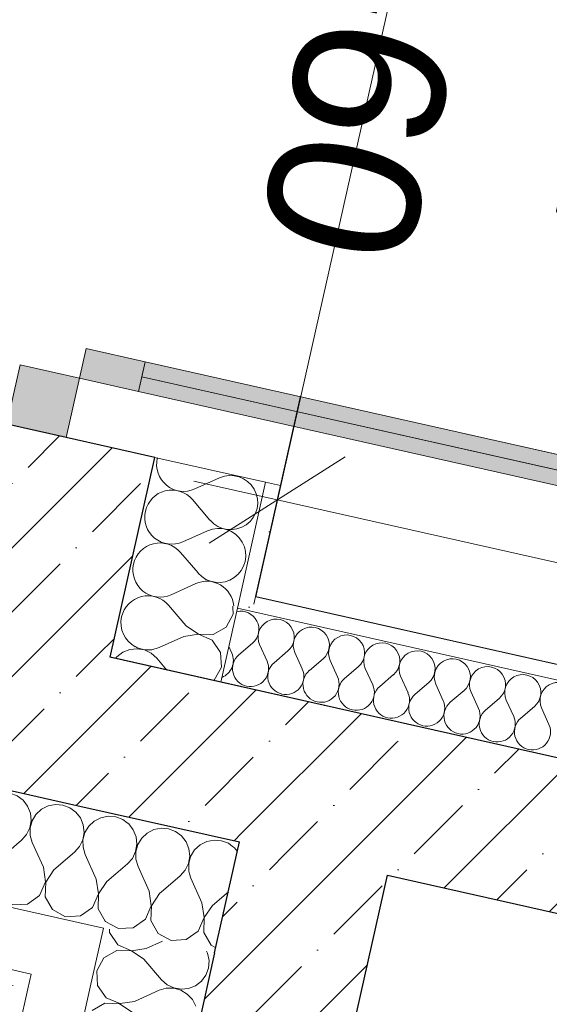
# Model space of a CAD drawing. Header units: millimetres. Extents: x -6990773 to -6682839, y 6117771 to 6220266.
# Tile 57 of 154: x -6948966 to -6948268, y 6148037 to 6149335. Entities that reach past the tile are written whole.
import ezdxf

# ---------------------------------------------------------------- set-up
doc = ezdxf.new("R2010")
doc.units = ezdxf.units.MM
doc.header["$MEASUREMENT"] = 0
for name, color, linetype in [('S - МОП.АР', 7, 'Continuous'), ('АР-Стены_внешние_.АР', 7, 'Continuous'), ('АР-Стены_внутренние_пилоны.АР', 7, 'Continuous'), ('АР-Чертеж-Размеры.АР', 7, 'Continuous')]:
    doc.layers.add(name, color=color, linetype=linetype)
for name, color, linetype, lineweight in [('АР-Стены_внешние_.АР_Ном._пера__1', 7, 'Continuous', 30), ('АР-Стены_внутренние_пилоны.АР_Ном._пера__1', 7, 'Continuous', 30), ('АР-Чертеж-Размеры.АР_Ном._пера__1', 7, 'Continuous', 0), ('Двери Archicad_Ном._пера__120', 7, 'Continuous', 0), ('Маркеры Дверей Archicad_Ном._пера__5', 5, 'Continuous', 0)]:
    doc.layers.add(name, color=color, linetype=linetype, lineweight=lineweight)
doc.styles.add('РЎР“Р•РќР•Р\xa0Р\x98Р\xa0_РЎРўР\x98Р›Р¬_3', font='arial.ttf')
doc.styles.add('РЎР“Р•РќР•Р\xa0Р\x98Р\xa0_РЎРўР\x98Р›Р¬_4', font='GOTHIC.TTF')
doc.dimstyles.new('СГЕНЕРИР_СТИЛЬ__3', dxfattribs={"dimtxt": 150, "dimasz": 237.5, "dimexe": 0.18, "dimexo": 0.0625, "dimgap": 0, "dimtad": 1, "dimdec": 0, "dimzin": 0, "dimdsep": 46, "dimtxsty": 'РЎР“Р•РќР•Р\xa0Р\x98Р\xa0_РЎРўР\x98Р›Р¬_4', "dimblk": 'ARROWHEAD_6', "dimblk1": 'ARROWHEAD_6', "dimblk2": 'ARROWHEAD_6', "dimcen": 0.09, "dimse1": 1, "dimse2": 1, "dimclrd": 7, "dimclre": 7, "dimclrt": 7, "dimazin": 0, "dimtfac": 1, "dimtdec": 4, "dimtmove": 0, "dimatfit": 3, "dimfxl": 1, "dimtolj": 1, "dimtzin": 0, "dimarcsym": 0})
doc.dimstyles.new('СГЕНЕРИР_СТИЛЬ__4', dxfattribs={"dimtxt": 150, "dimasz": 142.5, "dimexe": 0.18, "dimexo": 0.0625, "dimgap": 0, "dimtad": 1, "dimdec": 0, "dimzin": 0, "dimdsep": 46, "dimtxsty": 'РЎР“Р•РќР•Р\xa0Р\x98Р\xa0_РЎРўР\x98Р›Р¬_4', "dimblk": 'ARROWHEAD_6', "dimblk1": 'ARROWHEAD_6', "dimblk2": 'ARROWHEAD_6', "dimcen": 0.09, "dimse1": 1, "dimse2": 1, "dimclrd": 7, "dimclre": 7, "dimclrt": 7, "dimazin": 0, "dimtfac": 1, "dimtdec": 4, "dimtmove": 0, "dimatfit": 3, "dimfxl": 1, "dimtolj": 1, "dimtzin": 0, "dimarcsym": 0})
pattern_1 = [(45, (-6338927.19, 6562677.8), (-84.852814, 84.852814), []), (45, (-6338969.62, 6562720.22), (-84.852814, 84.852814), [90, -30, 0, -30])]
pattern_2 = [(45, (-6338927.19, 6563027.8), (-111.369318, 111.369318), [0, -105, 0, -157.5]), (110, (-6338577.19, 6563027.8), (148.001588, 53.868173), [0, -77, 0, -133])]

# ---------------------------------------------------------------- blocks, each defined once
blk = doc.blocks.new('Маркер ДВ 23[54]_1', base_point=(-6949090, 6149466.2))
at = {"layer": 'Маркеры Дверей Archicad_Ном._пера__5', "color": 5, "lineweight": 0, "insert": (-6948509.3, 6149699), "char_height": 200, "attachment_point": 7, "rotation": 257.3424, "style": 'РЎР“Р•РќР•Р\xa0Р\x98Р\xa0_РЎРўР\x98Р›Р¬_3'}
blk.add_mtext('\\A1;{\\pql;\\pt0;\\fArial|b0|i0|c204|p0;\\W1.000000;EI-60\\fArial|b0|i0|c204|p0;\\W1.000000;\\fArial|b0|i0|c204|p0;\\W1.000000;\\fArial|b0|i0|c204|p0;\\W1.000000;}', dxfattribs=at)
blk = doc.blocks.new('Металлическая Дверь 23[4]_1', base_point=(-6338927.2, 6562677.8))
at = {"layer": 'Двери Archicad_Ном._пера__120', "linetype": 'Continuous', "lineweight": 0, "true_color": 0xffffff}
for points in [[(-6948878.7, 6148901.2), (-6948887.5, 6148862.2), (-6948809.4, 6148844.7), (-6948800.6, 6148883.7)], [(-6948983, 6148801.7), (-6948905, 6148784.1), (-6948887.5, 6148862.2), (-6948926.5, 6148870.9), (-6948965.5, 6148879.7)], [(-6947897.6, 6148660.4), (-6947893.2, 6148679.9), (-6948800.6, 6148883.7), (-6948805, 6148864.2)], [(-6947902, 6148640.9), (-6947897.6, 6148660.4), (-6948805, 6148864.2), (-6948809.4, 6148844.7)]]:
    blk.add_hatch(color=7, dxfattribs=at).paths.add_polyline_path(points)
at = {"layer": 'Двери Archicad_Ном._пера__120', "color": 7, "linetype": 'Continuous', "lineweight": 0}
for p, q in [((-6948887.5, 6148862.2), (-6948878.7, 6148901.2)), ((-6948878.7, 6148901.2), (-6948800.6, 6148883.7)), ((-6948965.5, 6148879.7), (-6948983, 6148801.7)), ((-6948926.5, 6148870.9), (-6948965.5, 6148879.7)), ((-6948800.6, 6148883.7), (-6948809.4, 6148844.7)), ((-6948887.5, 6148862.2), (-6948926.5, 6148870.9)), ((-6948905, 6148784.1), (-6948887.5, 6148862.2)), ((-6948809.4, 6148844.7), (-6948887.5, 6148862.2)), ((-6947897.6, 6148660.4), (-6948805, 6148864.2)), ((-6948983, 6148801.7), (-6948905, 6148784.1)), ((-6948905, 6148784.1), (-6948983, 6148801.7)), ((-6948905, 6148784.1), (-6948983, 6148801.7)), ((-6948787.9, 6148757.8), (-6948905, 6148784.1))]:
    blk.add_line(p, q, dxfattribs=at)
at = {"layer": 'Двери Archicad_Ном._пера__120', "color": 7, "linetype": 'Continuous', "lineweight": 0, "flags": 128}
for points in [[(-6947897.6, 6148660.4), (-6948805, 6148864.2), (-6948800.6, 6148883.7), (-6947893.2, 6148679.9)], [(-6947902, 6148640.9), (-6948809.4, 6148844.7), (-6948805, 6148864.2), (-6947897.6, 6148660.4)]]:
    blk.add_lwpolyline(points, close=True, dxfattribs=at)
at = {"layer": 'Двери Archicad_Ном._пера__120', "color": 7, "linetype": 'Continuous', "lineweight": 0}
blk.add_arc((-6948887.5, 6148862.2), 1090, 347.3424, 77.3424, dxfattribs=at)
at = {"layer": 'Маркеры Дверей Archicad_Ном._пера__5', "color": 5, "lineweight": 0}
blk.add_blockref('Маркер ДВ 23[54]_1', (-6949090, 6149466.2), dxfattribs=at)
blk = doc.blocks.new('Стена_96_1', base_point=(-6948966.6, 6148418.7))
at = {"layer": 'АР-Стены_внешние_.АР', "linetype": 'Continuous', "lineweight": 0, "true_color": 0x000000}
h = blk.add_hatch(dxfattribs=at)
h.set_pattern_fill('ЖЕЛЕЗОБЕТОН__PROJECT__0001', color=18, style=0, pattern_type=2)
h.set_pattern_definition(pattern_1)
h.paths.add_polyline_path([(-6949042.2, 6148538.2), (-6948847.1, 6148494.4), (-6948787.9, 6148757.8), (-6948905, 6148784.1), (-6948983, 6148801.7)])
h = blk.add_hatch(dxfattribs=at)
h.set_pattern_fill('ЖЕЛЕЗОБЕТОН__PROJECT__0001', color=18, style=0, pattern_type=2)
h.set_pattern_definition(pattern_1)
h.paths.add_polyline_path([(-6949042.2, 6148538.2), (-6949086, 6148343.1), (-6948847.1, 6148494.4)])
h = blk.add_hatch(dxfattribs=at)
h.set_pattern_fill('ЖЕЛЕЗОБЕТОН__PROJECT__0001', color=18, style=0, pattern_type=2)
h.set_pattern_definition(pattern_1)
h.paths.add_polyline_path([(-6948847.1, 6148494.4), (-6949086, 6148343.1), (-6948890.9, 6148299.2)])
at = {"layer": 'АР-Стены_внешние_.АР_Ном._пера__1', "color": 7, "linetype": 'Continuous', "lineweight": 30}
for p, q in [((-6948905, 6148784.1), (-6948983, 6148801.7)), ((-6948787.9, 6148757.8), (-6948905, 6148784.1)), ((-6949086, 6148343.1), (-6948890.9, 6148299.2))]:
    blk.add_line(p, q, dxfattribs=at)
at = {"layer": 'АР-Стены_внешние_.АР_Ном._пера__1', "color": 7, "linetype": 'Continuous', "lineweight": 30, "flags": 128}
blk.add_lwpolyline([(-6948847.1, 6148494.4), (-6948787.9, 6148757.8)], dxfattribs=at)
at = {"layer": 'Двери Archicad_Ном._пера__120', "color": 7, "linetype": 'Continuous', "lineweight": 0}
blk.add_blockref('Металлическая Дверь 23[4]_1', (-6338927.2, 6562677.8), dxfattribs=at)
blk = doc.blocks.new('*X304', base_point=(-6338927.2, 6562677.8))
at = {"layer": 'АР-Стены_внешние_.АР_Ном._пера__1', "color": 7, "linetype": 'Continuous', "lineweight": 0}
for p, q in [((-6948683, 6148243.4), (-6948685.5, 6148245.2)), ((-6948679.1, 6148238.4), (-6948683, 6148243.4)), ((-6948742.3, 6148209.2), (-6948740.6, 6148203.2)), ((-6948725.9, 6148170.7), (-6948740.6, 6148203.2)), ((-6948781.7, 6148183.2), (-6948792.5, 6148166.9)), ((-6948781.7, 6148183.2), (-6948776.5, 6148187.6)), ((-6948712, 6148167.5), (-6948691, 6148185.4)), ((-6948800.5, 6148149.1), (-6948792.8, 6148167)), ((-6948792.8, 6148167), (-6948794.1, 6148176.4)), ((-6948792.5, 6148166.9), (-6948793.1, 6148147.4)), ((-6948723.1, 6148151.4), (-6948725.9, 6148170.7)), ((-6948712, 6148167.5), (-6948722.8, 6148151.3)), ((-6948847.1, 6148142.9), (-6948836, 6148136.8)), ((-6948816.5, 6148137.9), (-6948800.5, 6148149.1)), ((-6948793.1, 6148147.4), (-6948783.5, 6148130.5)), ((-6948730.8, 6148133.4), (-6948723.1, 6148151.4)), ((-6948722.8, 6148151.3), (-6948723.5, 6148131.8)), ((-6948836, 6148136.8), (-6948816.5, 6148137.9)), ((-6948783.5, 6148130.5), (-6948766.3, 6148121.2)), ((-6948746.8, 6148122.3), (-6948730.8, 6148133.4)), ((-6948723.5, 6148131.8), (-6948713.8, 6148114.8)), ((-6948766.3, 6148121.2), (-6948746.8, 6148122.3)), ((-6948713.8, 6148114.8), (-6948707.6, 6148111.5))]:
    blk.add_line(p, q, dxfattribs=at)
blk = doc.blocks.new('*X305', base_point=(-6338927.2, 6562677.8))
at = {"layer": 'АР-Стены_внешние_.АР_Ном._пера__1', "color": 7, "linetype": 'Continuous', "lineweight": 0}
for p, q in [((-6949076.9, 6148325.4), (-6949084.1, 6148318.7)), ((-6949068.1, 6148329.9), (-6949076.9, 6148325.4)), ((-6949058.4, 6148331.8), (-6949068.1, 6148329.9)), ((-6949048.6, 6148331), (-6949058.4, 6148331.8)), ((-6949039.4, 6148327.5), (-6949048.6, 6148331)), ((-6949031.5, 6148321.7), (-6949039.4, 6148327.5)), ((-6949025.4, 6148313.9), (-6949031.5, 6148321.7)), ((-6949092.1, 6148300.9), (-6949090.4, 6148310.6)), ((-6949089.2, 6148310.3), (-6949091.9, 6148300.8)), ((-6949090.4, 6148310.6), (-6949091.4, 6148319.4)), ((-6949084.1, 6148318.7), (-6949089.2, 6148310.3)), ((-6949021.8, 6148304.7), (-6949025.4, 6148313.9)), ((-6949007.2, 6148309.8), (-6949014.4, 6148303.1)), ((-6948998.4, 6148314.2), (-6949007.2, 6148309.8)), ((-6948988.7, 6148316.1), (-6948998.4, 6148314.2)), ((-6948978.9, 6148315.3), (-6948988.7, 6148316.1)), ((-6948969.7, 6148311.9), (-6948978.9, 6148315.3)), ((-6948961.8, 6148306), (-6948969.7, 6148311.9)), ((-6949096.4, 6148292), (-6949092.1, 6148300.9)), ((-6949091.9, 6148300.8), (-6949091.8, 6148291)), ((-6949020.8, 6148294.9), (-6949021.8, 6148304.7)), ((-6949014.4, 6148303.1), (-6949019.5, 6148294.7)), ((-6948955.7, 6148298.2), (-6948961.8, 6148306)), ((-6948952.1, 6148289.1), (-6948955.7, 6148298.2)), ((-6948928.7, 6148298.6), (-6948937.5, 6148294.1)), ((-6948919.1, 6148300.5), (-6948928.7, 6148298.6)), ((-6948909.2, 6148299.7), (-6948919.1, 6148300.5)), ((-6948900, 6148296.2), (-6948909.2, 6148299.7)), ((-6948892.1, 6148290.4), (-6948900, 6148296.2)), ((-6949097.9, 6148290.3), (-6949096.4, 6148292)), ((-6949091.8, 6148291), (-6949089, 6148281.5)), ((-6949026.7, 6148276.3), (-6949022.4, 6148285.2)), ((-6949022.4, 6148285.2), (-6949020.8, 6148294.9)), ((-6949019.5, 6148294.7), (-6949022.2, 6148285.2)), ((-6949022.2, 6148285.2), (-6949022.1, 6148275.3)), ((-6948951.1, 6148279.3), (-6948952.1, 6148289.1)), ((-6948944.7, 6148287.4), (-6948949.8, 6148279)), ((-6948937.5, 6148294.1), (-6948944.7, 6148287.4)), ((-6948886.1, 6148282.6), (-6948892.1, 6148290.4)), ((-6948859, 6148282.9), (-6948867.8, 6148278.5)), ((-6948849.4, 6148284.8), (-6948859, 6148282.9)), ((-6948839.5, 6148284), (-6948849.4, 6148284.8)), ((-6948830.3, 6148280.6), (-6948839.5, 6148284)), ((-6949074.4, 6148248.9), (-6949089, 6148281.5)), ((-6949033.3, 6148269), (-6949026.7, 6148276.3)), ((-6949022.1, 6148275.3), (-6949019.3, 6148265.8)), ((-6948952.7, 6148269.6), (-6948951.1, 6148279.3)), ((-6948949.8, 6148279), (-6948952.5, 6148269.5)), ((-6948882.4, 6148273.4), (-6948886.1, 6148282.6)), ((-6948881.4, 6148263.6), (-6948882.4, 6148273.4)), ((-6948875, 6148271.8), (-6948880.2, 6148263.3)), ((-6948867.8, 6148278.5), (-6948875, 6148271.8)), ((-6948824.4, 6148276.2), (-6948830.3, 6148280.6)), ((-6949060.4, 6148245.8), (-6949033.3, 6148269)), ((-6949004.7, 6148233.3), (-6949019.3, 6148265.8)), ((-6948963.6, 6148253.3), (-6948957, 6148260.7)), ((-6948957, 6148260.7), (-6948952.7, 6148269.6)), ((-6948952.5, 6148269.5), (-6948952.4, 6148259.6)), ((-6948952.4, 6148259.6), (-6948949.6, 6148250.2)), ((-6948883.1, 6148253.9), (-6948881.4, 6148263.6)), ((-6948880.2, 6148263.3), (-6948882.8, 6148253.9)), ((-6949071.5, 6148229.6), (-6949074.4, 6148248.9)), ((-6949060.4, 6148245.8), (-6949071.3, 6148229.5)), ((-6948990.7, 6148230.1), (-6948963.6, 6148253.3)), ((-6948935, 6148217.6), (-6948949.6, 6148250.2)), ((-6948893.9, 6148237.7), (-6948887.3, 6148245)), ((-6948887.3, 6148245), (-6948883.1, 6148253.9)), ((-6948882.8, 6148253.9), (-6948882.7, 6148244)), ((-6948882.7, 6148244), (-6948879.9, 6148234.5)), ((-6949001.8, 6148214), (-6949004.7, 6148233.3)), ((-6948921, 6148214.5), (-6948893.9, 6148237.7)), ((-6948865.3, 6148202), (-6948879.9, 6148234.5)), ((-6949079.3, 6148211.7), (-6949071.5, 6148229.6)), ((-6949071.3, 6148229.5), (-6949071.9, 6148210)), ((-6948990.7, 6148230.1), (-6949001.6, 6148213.9)), ((-6949095.3, 6148200.5), (-6949079.3, 6148211.7)), ((-6949071.9, 6148210), (-6949062.2, 6148193.1)), ((-6949009.6, 6148196), (-6949001.8, 6148214)), ((-6949001.6, 6148213.9), (-6949002.2, 6148194.4)), ((-6948932.1, 6148198.3), (-6948935, 6148217.6)), ((-6948921, 6148214.5), (-6948931.9, 6148198.2)), ((-6948851.4, 6148198.8), (-6948839.5, 6148209)), ((-6949117.9, 6148201.1), (-6949114.8, 6148199.4)), ((-6949114.8, 6148199.4), (-6949095.3, 6148200.5)), ((-6949062.2, 6148193.1), (-6949045.1, 6148183.8)), ((-6949025.6, 6148184.9), (-6949009.6, 6148196)), ((-6949002.2, 6148194.4), (-6948992.5, 6148177.4)), ((-6948939.9, 6148180.4), (-6948932.1, 6148198.3)), ((-6948931.9, 6148198.2), (-6948932.5, 6148178.7)), ((-6948862.5, 6148182.7), (-6948865.3, 6148202)), ((-6948851.4, 6148198.8), (-6948862.2, 6148182.6)), ((-6949045.1, 6148183.8), (-6949025.6, 6148184.9)), ((-6948955.9, 6148169.2), (-6948939.9, 6148180.4)), ((-6948870.2, 6148164.7), (-6948862.5, 6148182.7)), ((-6948862.2, 6148182.6), (-6948862.8, 6148163.1)), ((-6948992.5, 6148177.4), (-6948975.4, 6148168.1)), ((-6948975.4, 6148168.1), (-6948955.9, 6148169.2)), ((-6948932.5, 6148178.7), (-6948922.8, 6148161.8)), ((-6948922.8, 6148161.8), (-6948905.7, 6148152.5)), ((-6948905.7, 6148152.5), (-6948886.2, 6148153.6)), ((-6948886.2, 6148153.6), (-6948870.2, 6148164.7)), ((-6948862.8, 6148163.1), (-6948853.5, 6148146.7))]:
    blk.add_line(p, q, dxfattribs=at)
blk = doc.blocks.new('*X306', base_point=(-6338927.2, 6562677.8))
at = {"layer": 'АР-Стены_внешние_.АР_Ном._пера__1', "color": 7, "linetype": 'Continuous', "lineweight": 0}
for p, q in [((-6948822.4, 6148274.7), (-6948824.4, 6148276.2)), ((-6948816.4, 6148266.9), (-6948822.4, 6148274.7)), ((-6948812.7, 6148257.8), (-6948816.4, 6148266.9)), ((-6948811.7, 6148248), (-6948812.7, 6148257.8)), ((-6948798.1, 6148262.8), (-6948805.3, 6148256.1)), ((-6948789.3, 6148267.3), (-6948798.1, 6148262.8)), ((-6948779.7, 6148269.2), (-6948789.3, 6148267.3)), ((-6948769.8, 6148268.4), (-6948779.7, 6148269.2)), ((-6948760.6, 6148264.9), (-6948769.8, 6148268.4)), ((-6948752.7, 6148259.1), (-6948760.6, 6148264.9)), ((-6948746.7, 6148251.3), (-6948752.7, 6148259.1)), ((-6948813.4, 6148238.3), (-6948811.7, 6148248)), ((-6948810.5, 6148247.7), (-6948813.1, 6148238.2)), ((-6948805.3, 6148256.1), (-6948810.5, 6148247.7)), ((-6948743, 6148242.1), (-6948746.7, 6148251.3)), ((-6948728.4, 6148247.2), (-6948735.6, 6148240.5)), ((-6948719.6, 6148251.6), (-6948728.4, 6148247.2)), ((-6948710, 6148253.5), (-6948719.6, 6148251.6)), ((-6948700.2, 6148252.7), (-6948710, 6148253.5)), ((-6948690.9, 6148249.3), (-6948700.2, 6148252.7)), ((-6948685.5, 6148245.2), (-6948690.9, 6148249.3)), ((-6948817.6, 6148229.4), (-6948813.4, 6148238.3)), ((-6948813.1, 6148238.2), (-6948813, 6148228.3)), ((-6948743.7, 6148222.6), (-6948742, 6148232.3)), ((-6948740.8, 6148232), (-6948743.4, 6148222.5)), ((-6948742, 6148232.3), (-6948743, 6148242.1)), ((-6948735.6, 6148240.5), (-6948740.8, 6148232)), ((-6948839.5, 6148209), (-6948824.2, 6148222)), ((-6948824.2, 6148222), (-6948817.6, 6148229.4)), ((-6948813, 6148228.3), (-6948810.2, 6148218.9)), ((-6948795.6, 6148186.3), (-6948810.2, 6148218.9)), ((-6948747.9, 6148213.7), (-6948743.7, 6148222.6)), ((-6948743.4, 6148222.5), (-6948743.3, 6148212.7)), ((-6948776.5, 6148187.6), (-6948754.5, 6148206.4)), ((-6948754.5, 6148206.4), (-6948747.9, 6148213.7)), ((-6948743.3, 6148212.7), (-6948742.3, 6148209.2)), ((-6948794.1, 6148176.4), (-6948795.6, 6148186.3)), ((-6948853.5, 6148146.7), (-6948853.1, 6148146.1)), ((-6948853.1, 6148146.1), (-6948847.1, 6148142.9))]:
    blk.add_line(p, q, dxfattribs=at)
blk = doc.blocks.new('Стена_105_1', base_point=(-6948966.6, 6148418.7))
at = {"layer": 'АР-Стены_внешние_.АР', "linetype": 'Continuous', "lineweight": 0, "true_color": 0x000000}
h = blk.add_hatch(dxfattribs=at)
h.set_pattern_fill('ЖЕЛЕЗОБЕТОН__PROJECT__0001', color=18, style=0, pattern_type=2)
h.set_pattern_definition(pattern_1)
h.paths.add_polyline_path([(-6948632.5, 6148446.2), (-6948847.1, 6148494.4), (-6948890.9, 6148299.2), (-6948676.3, 6148251)])
h = blk.add_hatch(dxfattribs=at)
h.set_pattern_fill('ЖЕЛЕЗОБЕТОН__PROJECT__0001', color=18, style=0, pattern_type=2)
h.set_pattern_definition(pattern_1)
h.paths.add_polyline_path([(-6948632.5, 6148446.2), (-6948676.3, 6148251), (-6948437.3, 6148402.3)])
h = blk.add_hatch(dxfattribs=at)
h.set_pattern_fill('ЖЕЛЕЗОБЕТОН__PROJECT__0001', color=18, style=0, pattern_type=2)
h.set_pattern_definition(pattern_1)
h.paths.add_polyline_path([(-6948676.3, 6148251), (-6948481.2, 6148207.2), (-6948437.3, 6148402.3)])
at = {"layer": 'АР-Стены_внешние_.АР_Ном._пера__1', "color": 7, "linetype": 'Continuous', "lineweight": 30}
for p, q in [((-6949086, 6148343.1), (-6948890.9, 6148299.2)), ((-6948890.9, 6148299.2), (-6948676.3, 6148251)), ((-6948709.2, 6148104.7), (-6948676.3, 6148251))]:
    blk.add_line(p, q, dxfattribs=at)
at = {"layer": 'АР-Стены_внешние_.АР_Ном._пера__1', "color": 7, "linetype": 'Continuous', "lineweight": 0}
for p, q in [((-6949265.3, 6148229.6), (-6949118.9, 6148196.7)), ((-6949118.9, 6148196.7), (-6948855.5, 6148137.5)), ((-6949360.9, 6148169), (-6949282.8, 6148151.5)), ((-6949282.8, 6148151.5), (-6948951.1, 6148077)), ((-6948873.1, 6148059.5), (-6948855.5, 6148137.5)), ((-6948955.5, 6148057.5), (-6948951.1, 6148077))]:
    blk.add_line(p, q, dxfattribs=at)
at = {"layer": 'АР-Стены_внешние_.АР_Ном._пера__1', "color": 7, "linetype": 'Continuous', "lineweight": 30, "flags": 128}
blk.add_lwpolyline([(-6948437.3, 6148402.3), (-6948847.1, 6148494.4)], dxfattribs=at)
at = {"layer": 'АР-Стены_внешние_.АР_Ном._пера__1', "color": 7, "linetype": 'Continuous', "lineweight": 0, "flags": 128}
blk.add_lwpolyline([(-6949365.2, 6148149.5), (-6948975, 6148061.9)], dxfattribs=at)
at = {"layer": 'АР-Стены_внешние_.АР', "color": 7, "lineweight": 0}
for name in ['*X305', '*X306', '*X304']:
    blk.add_blockref(name, (-6338927.2, 6562677.8), dxfattribs=at)
blk = doc.blocks.new('*X328', base_point=(-6338927.2, 6562677.8))
at = {"layer": 'АР-Стены_внешние_.АР_Ном._пера__1', "color": 7, "linetype": 'Continuous', "lineweight": 0}
for p, q in [((-6948848, 6148135.9), (-6948847.8, 6148131.5)), ((-6948847.8, 6148131.5), (-6948836.6, 6148115.5)), ((-6948836.6, 6148115.5), (-6948818.7, 6148107.7)), ((-6948799.4, 6148110.6), (-6948778.1, 6148120.1)), ((-6948838.2, 6148108.1), (-6948855.2, 6148098.4)), ((-6948818.7, 6148107.4), (-6948838.2, 6148108.1)), ((-6948818.7, 6148107.7), (-6948799.4, 6148110.6)), ((-6948802.5, 6148096.6), (-6948818.7, 6148107.4)), ((-6948718.4, 6148104.3), (-6948719.8, 6148107.1)), ((-6948716.5, 6148094.6), (-6948718.4, 6148104.3)), ((-6948855.2, 6148098.4), (-6948864.5, 6148081.3)), ((-6948802.5, 6148096.6), (-6948779.3, 6148069.5)), ((-6948717.3, 6148084.8), (-6948716.5, 6148094.6)), ((-6948864.5, 6148081.3), (-6948863.4, 6148061.8)), ((-6948726.6, 6148067.7), (-6948720.8, 6148075.6)), ((-6948720.8, 6148075.6), (-6948717.3, 6148084.8)), ((-6948779.3, 6148069.5), (-6948771.9, 6148062.9)), ((-6948771.9, 6148062.9), (-6948763.1, 6148058.6)), ((-6948734.4, 6148061.6), (-6948726.6, 6148067.7)), ((-6948863.4, 6148061.8), (-6948852.2, 6148045.8)), ((-6948815, 6148040.9), (-6948782.4, 6148055.5)), ((-6948773, 6148058.3), (-6948782.4, 6148055.5)), ((-6948763.1, 6148058.4), (-6948773, 6148058.3)), ((-6948763.1, 6148058.6), (-6948753.4, 6148056.9)), ((-6948753.6, 6148055.7), (-6948763.1, 6148058.4)), ((-6948745.2, 6148050.6), (-6948753.6, 6148055.7)), ((-6948753.4, 6148056.9), (-6948743.6, 6148058)), ((-6948738.5, 6148043.4), (-6948745.2, 6148050.6)), ((-6948743.6, 6148058), (-6948734.4, 6148061.6)), ((-6948853.9, 6148038.4), (-6948870.8, 6148028.7)), ((-6948834.4, 6148037.8), (-6948853.9, 6148038.4)), ((-6948852.2, 6148045.8), (-6948834.3, 6148038)), ((-6948818.1, 6148026.9), (-6948834.4, 6148037.8)), ((-6948834.3, 6148038), (-6948815, 6148040.9)), ((-6948734, 6148034.6), (-6948738.5, 6148043.4))]:
    blk.add_line(p, q, dxfattribs=at)
blk = doc.blocks.new('Стена_114_1', base_point=(-6948556.8, 6148326.7))
at = {"layer": 'АР-Стены_внешние_.АР', "linetype": 'Continuous', "lineweight": 0, "true_color": 0x000000}
h = blk.add_hatch(dxfattribs=at)
h.set_pattern_fill('ЖЕЛЕЗОБЕТОН__PROJECT__0001', color=18, style=0, pattern_type=2)
h.set_pattern_definition(pattern_1)
h.paths.add_polyline_path([(-6948864.7, 6146499.6), (-6948481.2, 6148207.2), (-6948676.3, 6148251), (-6949059.8, 6146543.4)])
at = {"layer": 'АР-Стены_внешние_.АР_Ном._пера__1', "color": 7, "linetype": 'Continuous', "lineweight": 30}
for q in [(-6948676.3, 6148251), (-6949059.8, 6146543.4)]:
    blk.add_line((-6948709.2, 6148104.7), q, dxfattribs=at)
at = {"layer": 'АР-Стены_внешние_.АР_Ном._пера__1', "color": 7, "linetype": 'Continuous', "lineweight": 0}
for p, q in [((-6948873.1, 6148059.5), (-6948855.5, 6148137.5)), ((-6948955.5, 6148057.5), (-6948951.1, 6148077)), ((-6948955.5, 6148057.5), (-6949233.8, 6146818.2)), ((-6948873.1, 6148059.5), (-6949173.3, 6146722.6))]:
    blk.add_line(p, q, dxfattribs=at)
at = {"layer": 'АР-Стены_внешние_.АР_Ном._пера__1', "color": 7, "linetype": 'Continuous', "lineweight": 30, "flags": 128}
blk.add_lwpolyline([(-6948908.5, 6146304.4), (-6948481.2, 6148207.2)], dxfattribs=at)
at = {"layer": 'АР-Стены_внешние_.АР', "color": 7, "lineweight": 0}
blk.add_blockref('*X328', (-6338927.2, 6562677.8), dxfattribs=at)
blk = doc.blocks.new('Стена_122_1', base_point=(-6948556.8, 6148326.7))
at = {"layer": 'АР-Стены_внутренние_пилоны.АР', "linetype": 'Continuous', "lineweight": 0, "true_color": 0x000000}
h = blk.add_hatch(dxfattribs=at)
h.set_pattern_fill('ЖЕЛЕЗОБЕТОН__PROJECT__0001', color=18, style=0, pattern_type=2)
h.set_pattern_definition(pattern_1)
h.paths.add_polyline_path([(-6948481.2, 6148207.2), (-6947408, 6147966.2), (-6947364.2, 6148161.3), (-6948437.3, 6148402.3)])
at = {"layer": 'АР-Стены_внутренние_пилоны.АР_Ном._пера__1', "color": 7, "linetype": 'Continuous', "lineweight": 30, "flags": 128}
for points in [[(-6947364.2, 6148161.3), (-6948437.3, 6148402.3)], [(-6948481.2, 6148207.2), (-6947408, 6147966.2)]]:
    blk.add_lwpolyline(points, dxfattribs=at)
blk = doc.blocks.new('*D433', base_point=(-6338927.2, 6562677.8))
at = {"layer": 'АР-Чертеж-Размеры.АР_Ном._пера__1', "color": 7, "linetype": 'Continuous', "lineweight": 0, "transparency": 16777216}
for p, q in [((-6947878.7, 6149944.9), (-6947919.8, 6149762)), ((-6947825.2, 6149612.7), (-6948014.4, 6149911.4)), ((-6948148.5, 6149813.4), (-6947691.1, 6149710.6)), ((-6947919.8, 6149762), (-6948149.9, 6148737.5)), ((-6948244.5, 6148886.9), (-6948055.3, 6148588.2)), ((-6948378.6, 6148788.9), (-6947921.2, 6148686.2)), ((-6948149.9, 6148737.5), (-6948191, 6148554.6))]:
    blk.add_line(p, q, dxfattribs=at)
at = {"layer": 'АР-Чертеж-Размеры.АР_Ном._пера__1', "color": 7, "lineweight": 0, "transparency": 16777216, "insert": (-6948122.1, 6148998.4), "char_height": 150, "attachment_point": 7, "rotation": 77.3417, "style": 'РЎР“Р•РќР•Р\xa0Р\x98Р\xa0_РЎРўР\x98Р›Р¬_4'}
blk.add_mtext('\\A1;{\\pql;\\fCentury Gothic|b0|i0|c204|p0;\\W1.000000;1\xa0050}', dxfattribs=at)
blk = doc.blocks.new('ARROWHEAD_6')
at = {"color": 0, "linetype": 'Continuous', "lineweight": 0}
for p, q in [((-0.5, -0.5), (0.5, 0.5)), ((0, 0), (-1, 0))]:
    blk.add_line(p, q, dxfattribs=at)
blk = doc.blocks.new('*D460', base_point=(-6338927.2, 6562677.8))
at = {"layer": 'АР-Чертеж-Размеры.АР_Ном._пера__1', "color": 7, "linetype": 'Continuous', "lineweight": 0, "transparency": 16777216}
for p, q in [((-6948595.8, 6148838.9), (-6948657.4, 6148564.5)), ((-6948537, 6148758.4), (-6948716.2, 6148644.9)), ((-6948626.6, 6148701.7), (-6948736.4, 6148726.3)), ((-6946207.4, 6148158.3), (-6948626.6, 6148701.7)), ((-6946176.6, 6148295.5), (-6946238.3, 6148021.1)), ((-6946297.1, 6148101.6), (-6946117.8, 6148215.1)), ((-6944158.5, 6147698.2), (-6946207.4, 6148158.3))]:
    blk.add_line(p, q, dxfattribs=at)
at = {"layer": 'АР-Чертеж-Размеры.АР_Ном._пера__1', "color": 7, "lineweight": 0, "transparency": 16777216, "insert": (-6947668.1, 6148517.1), "char_height": 150, "attachment_point": 7, "rotation": 347.3417, "style": 'РЎР“Р•РќР•Р\xa0Р\x98Р\xa0_РЎРўР\x98Р›Р¬_4'}
blk.add_mtext('\\A1;{\\pql;\\fCentury Gothic|b0|i0|c204|p0;\\W1.000000;2 480}', dxfattribs=at)
blk = doc.blocks.new('*X469', base_point=(-6338927.2, 6562677.8))
at = {"layer": 'АР-Стены_внутренние_пилоны.АР_Ном._пера__1', "color": 7, "linetype": 'Continuous', "lineweight": 0}
for p, q in [((-6948690.5, 6148508.6), (-6948686.5, 6148499.8)), ((-6948659.1, 6148513.2), (-6948677.3, 6148497.7)), ((-6948649.9, 6148511.1), (-6948640.1, 6148489.4)), ((-6948612.7, 6148502.8), (-6948630.8, 6148487.3)), ((-6948603.4, 6148500.7), (-6948593.6, 6148479)), ((-6948566.2, 6148492.3), (-6948584.3, 6148476.9)), ((-6948556.9, 6148490.2), (-6948547.2, 6148468.5)), ((-6948519.8, 6148481.9), (-6948537.9, 6148466.4)), ((-6948510.5, 6148479.8), (-6948500.7, 6148458.1)), ((-6948473.3, 6148471.5), (-6948491.4, 6148456)), ((-6948464, 6148469.4), (-6948454.2, 6148447.7)), ((-6948426.8, 6148461), (-6948444.9, 6148445.6)), ((-6948417.5, 6148458.9), (-6948407.8, 6148437.2)), ((-6948380.4, 6148450.6), (-6948398.5, 6148435.1)), ((-6948371.1, 6148448.5), (-6948361.3, 6148426.8)), ((-6948333.9, 6148440.1), (-6948352, 6148424.7)), ((-6948324.6, 6148438.1), (-6948314.9, 6148416.3)), ((-6948287.5, 6148429.7), (-6948305.6, 6148414.3)), ((-6948278.2, 6148427.6), (-6948268.4, 6148405.9))]:
    blk.add_line(p, q, dxfattribs=at)
for centre, start, end in [((-6948674.6, 6148531.3), 310.4712, 103.5871), ((-6948628.1, 6148520.9), 310.4712, 204.211), ((-6948581.7, 6148510.4), 310.4712, 204.211), ((-6948535.2, 6148500), 310.4712, 204.211), ((-6948488.8, 6148489.6), 310.4712, 204.211), ((-6948708.3, 6148490.1), 291.2471, 24.211), ((-6948661.8, 6148479.6), 130.4712, 257.3411), ((-6948442.3, 6148479.1), 310.4712, 204.211), ((-6948395.8, 6148468.7), 310.4712, 204.211), ((-6948661.8, 6148479.6), 257.3411, 24.211), ((-6948615.3, 6148469.2), 130.4712, 257.3411), ((-6948615.3, 6148469.2), 257.3411, 24.211), ((-6948349.4, 6148458.3), 310.4712, 204.211), ((-6948568.9, 6148458.8), 130.4712, 257.3411), ((-6948568.9, 6148458.8), 257.3411, 24.211), ((-6948522.4, 6148448.3), 130.4712, 257.3411), ((-6948302.9, 6148447.8), 310.4712, 204.211), ((-6948522.4, 6148448.3), 257.3411, 24.211), ((-6948476, 6148437.9), 130.4712, 257.3411), ((-6948256.4, 6148437.4), 310.4712, 204.211), ((-6948476, 6148437.9), 257.3411, 24.211), ((-6948429.5, 6148427.5), 130.4712, 257.3411), ((-6948429.5, 6148427.5), 257.3411, 24.211), ((-6948383, 6148417), 130.4712, 257.3411), ((-6948383, 6148417), 257.3411, 24.211), ((-6948336.6, 6148406.6), 130.4712, 257.3411), ((-6948336.6, 6148406.6), 257.3411, 24.211), ((-6948290.1, 6148396.1), 130.4712, 257.3411), ((-6948290.1, 6148396.1), 257.3411, 24.211)]:
    blk.add_arc(centre, 23.8, start, end, dxfattribs=at)
blk = doc.blocks.new('Стена_141_1', base_point=(-6940687.7, 6146723.3))
at = {"layer": 'АР-Стены_внутренние_пилоны.АР', "linetype": 'Continuous', "lineweight": 0, "true_color": 0x000000}
h = blk.add_hatch(dxfattribs=at)
h.set_pattern_fill('ШТУКАТУРКА__ГИПС_01_0001', color=18, style=0, pattern_type=2)
h.set_pattern_definition(pattern_2)
h.paths.add_polyline_path([(-6948677.8, 6148564.9), (-6948679.1, 6148559.2), (-6948659.6, 6148554.8), (-6948655.2, 6148574.3)])
h = blk.add_hatch(dxfattribs=at)
h.set_pattern_fill('ШТУКАТУРКА__ГИПС_01_0001', color=18, style=0, pattern_type=2)
h.set_pattern_definition(pattern_2)
h.paths.add_polyline_path([(-6948677.8, 6148564.9), (-6948655.2, 6148574.3), (-6948674.7, 6148578.7)])
h = blk.add_hatch(dxfattribs=at)
h.set_pattern_fill('ШТУКАТУРКА__ГИПС_01_0001', color=18, style=0, pattern_type=2)
h.set_pattern_definition(pattern_2)
h.paths.add_polyline_path([(-6948659.6, 6148554.8), (-6943050.3, 6147294.9), (-6943045.9, 6147314.4), (-6948655.2, 6148574.3)])
at = {"layer": 'АР-Стены_внутренние_пилоны.АР_Ном._пера__1', "color": 7, "linetype": 'Continuous', "lineweight": 0}
for p, q in [((-6948674.7, 6148578.7), (-6948677.8, 6148564.9)), ((-6948701, 6148461.6), (-6948679.1, 6148559.2)), ((-6948679.1, 6148559.2), (-6948677.8, 6148564.9)), ((-6943050.3, 6147294.9), (-6948679.1, 6148559.2))]:
    blk.add_line(p, q, dxfattribs=at)
at = {"layer": 'АР-Стены_внутренние_пилоны.АР_Ном._пера__1', "color": 7, "linetype": 'Continuous', "lineweight": 0, "flags": 128}
for points in [[(-6943045.9, 6147314.4), (-6948655.2, 6148574.3)], [(-6948701, 6148461.6), (-6940818, 6146691)]]:
    blk.add_lwpolyline(points, dxfattribs=at)
at = {"layer": 'АР-Стены_внутренние_пилоны.АР', "color": 7, "lineweight": 0}
blk.add_blockref('*X469', (-6338927.2, 6562677.8), dxfattribs=at)
blk = doc.blocks.new('*X471', base_point=(-6338927.2, 6562677.8))
at = {"layer": 'АР-Стены_внутренние_пилоны.АР_Ном._пера__1', "color": 7, "linetype": 'Continuous', "lineweight": 0}
blk.add_line((-6948685.1, 6148560.5), (-6948685.2, 6148561.9), dxfattribs=at)
blk = doc.blocks.new('*X472', base_point=(-6338927.2, 6562677.8))
at = {"layer": 'АР-Стены_внутренние_пилоны.АР_Ном._пера__1', "color": 7, "linetype": 'Continuous', "lineweight": 0}
for p, q in [((-6948684.6, 6148551.1), (-6948685.1, 6148560.5)), ((-6948693.9, 6148534), (-6948684.6, 6148551.1)), ((-6948746.6, 6148535.8), (-6948747, 6148536.2)), ((-6948746.6, 6148535.8), (-6948730.4, 6148524.9)), ((-6948710.9, 6148524.3), (-6948693.9, 6148534)), ((-6948749.7, 6148521.8), (-6948782.3, 6148507.2)), ((-6948730.4, 6148524.7), (-6948749.7, 6148521.8)), ((-6948730.4, 6148524.9), (-6948710.9, 6148524.3)), ((-6948712.5, 6148516.9), (-6948730.4, 6148524.7)), ((-6948701.3, 6148500.9), (-6948712.5, 6148516.9)), ((-6948821.2, 6148504.7), (-6948830.3, 6148501.1)), ((-6948811.4, 6148505.7), (-6948821.2, 6148504.7)), ((-6948813.6, 6148508.5), (-6948811.1, 6148507)), ((-6948801.7, 6148504.1), (-6948811.4, 6148505.7)), ((-6948811.1, 6148507), (-6948801.6, 6148504.3)), ((-6948792.8, 6148499.8), (-6948801.7, 6148504.1)), ((-6948801.6, 6148504.3), (-6948791.8, 6148504.4)), ((-6948791.8, 6148504.4), (-6948782.3, 6148507.2)), ((-6948838.1, 6148495), (-6948839.8, 6148492.8)), ((-6948830.3, 6148501.1), (-6948838.1, 6148495)), ((-6948785.4, 6148493.2), (-6948792.8, 6148499.8)), ((-6948772.1, 6148477.6), (-6948785.4, 6148493.2)), ((-6948700.3, 6148481.4), (-6948701.3, 6148500.9)), ((-6948709.6, 6148464.3), (-6948700.3, 6148481.4)), ((-6948710.5, 6148463.7), (-6948709.6, 6148464.3))]:
    blk.add_line(p, q, dxfattribs=at)
blk = doc.blocks.new('*X474', base_point=(-6338927.2, 6562677.8))
at = {"layer": 'АР-Стены_внутренние_пилоны.АР_Ном._пера__1', "color": 7, "linetype": 'Continuous', "lineweight": 0}
for p, q in [((-6948702.8, 6148730.9), (-6948735.4, 6148716.3)), ((-6948715.3, 6148675.1), (-6948738.5, 6148702.3)), ((-6948718.4, 6148661.2), (-6948751, 6148646.6)), ((-6948731, 6148605.5), (-6948754.1, 6148632.6)), ((-6948734.1, 6148591.5), (-6948766.7, 6148576.9)), ((-6948747, 6148536.2), (-6948769.8, 6148562.9))]:
    blk.add_line(p, q, dxfattribs=at)
for centre, start, end in [((-6948750, 6148748.8), 167.342, 294.2119), ((-6948750, 6148748.8), 166.5634, 167.342), ((-6948688.1, 6148698.3), 220.4721, 114.2119), ((-6948672.5, 6148768), 247.8858, 266.7982), ((-6948765.7, 6148679.1), 40.4721, 167.342), ((-6948765.7, 6148679.1), 167.342, 294.2119), ((-6948703.8, 6148628.6), 220.4721, 114.2119), ((-6948781.3, 6148609.4), 40.4721, 167.342), ((-6948781.3, 6148609.4), 167.342, 294.2119), ((-6948719.4, 6148558.9), 5.547, 114.2119), ((-6948797, 6148539.7), 40.4721, 167.342), ((-6948797, 6148539.7), 167.342, 241.5314)]:
    blk.add_arc(centre, 35.7, start, end, dxfattribs=at)
blk = doc.blocks.new('Простой Проем Двери[7]_1', base_point=(-6338927.2, 6562677.8))
at = {"layer": 'Двери Archicad_Ном._пера__120', "color": 7, "linetype": 'Continuous', "lineweight": 0}
for p, q in [((-6948368, 6149944.7), (-6948514.3, 6149977.5)), ((-6948348.5, 6149940.3), (-6948368, 6149944.7)), ((-6948641.9, 6148725), (-6948788.2, 6148757.9)), ((-6948622.4, 6148720.7), (-6948641.9, 6148725))]:
    blk.add_line(p, q, dxfattribs=at)
blk = doc.blocks.new('Стена_142_1', base_point=(-6948834.2, 6148553))
at = {"layer": 'АР-Стены_внутренние_пилоны.АР', "linetype": 'Continuous', "lineweight": 0, "true_color": 0x000000}
h = blk.add_hatch(dxfattribs=at)
h.set_pattern_fill('ШТУКАТУРКА__ГИПС_01_0001', color=18, style=0, pattern_type=2)
h.set_pattern_definition(pattern_2)
h.paths.add_polyline_path([(-6948674.7, 6148578.7), (-6948655.2, 6148574.3), (-6948622.4, 6148720.7), (-6948641.9, 6148725)])
at = {"layer": 'АР-Стены_внутренние_пилоны.АР_Ном._пера__1', "color": 7, "linetype": 'Continuous', "lineweight": 0}
for p, q in [((-6948641.9, 6148725), (-6948788.2, 6148757.9)), ((-6948674.7, 6148578.7), (-6948641.9, 6148725)), ((-6948622.4, 6148720.7), (-6948641.9, 6148725)), ((-6948674.7, 6148578.7), (-6948677.8, 6148564.9)), ((-6948701, 6148461.6), (-6948679.1, 6148559.2)), ((-6948679.1, 6148559.2), (-6948677.8, 6148564.9))]:
    blk.add_line(p, q, dxfattribs=at)
at = {"layer": 'АР-Стены_внутренние_пилоны.АР_Ном._пера__1', "color": 7, "linetype": 'Continuous', "lineweight": 0, "flags": 128}
for points in [[(-6948788.2, 6148757.9), (-6948847.4, 6148494.5)], [(-6948655.2, 6148574.3), (-6948622.4, 6148720.7)], [(-6948847.4, 6148494.5), (-6948701, 6148461.6)]]:
    blk.add_lwpolyline(points, dxfattribs=at)
at = {"layer": 'АР-Стены_внутренние_пилоны.АР', "color": 7, "lineweight": 0}
for name in ['*X474', '*X472', '*X471']:
    blk.add_blockref(name, (-6338927.2, 6562677.8), dxfattribs=at)
at = {"layer": 'Двери Archicad_Ном._пера__120', "color": 7, "linetype": 'Continuous', "lineweight": 0}
blk.add_blockref('Простой Проем Двери[7]_1', (-6338927.2, 6562677.8), dxfattribs=at)

msp = doc.modelspace()

# ---------------------------------------------------------------- linework, layer by layer
at = {"layer": 'S - МОП.АР', "color": 254, "linetype": 'Continuous', "lineweight": 0, "true_color": 0xdadada, "flags": 128}
msp.add_lwpolyline([(-6948654.9, 6148574.2), (-6943065.4, 6147318.8), (-6942537.3, 6149670.2), (-6948126.8, 6150925.7)], close=True, dxfattribs=at)

# ---------------------------------------------------------------- block references
at = {"layer": 'АР-Стены_внешние_.АР', "color": 7, "lineweight": 0}
for name, p in [('Стена_96_1', (-6948966.6, 6148418.7)), ('Стена_105_1', (-6948966.6, 6148418.7)), ('Стена_114_1', (-6948556.8, 6148326.7))]:
    msp.add_blockref(name, p, dxfattribs=at)
at = {"layer": 'АР-Стены_внутренние_пилоны.АР', "color": 7, "lineweight": 0}
for name, p in [('Стена_142_1', (-6948834.2, 6148553)), ('Стена_141_1', (-6940687.7, 6146723.3)), ('Стена_122_1', (-6948556.8, 6148326.7))]:
    msp.add_blockref(name, p, dxfattribs=at)

# ---------------------------------------------------------------- dimensions: what is measured, and where the dimension line sits
at = {"layer": 'АР-Чертеж-Размеры.АР', "color": 7, "linetype": 'Continuous', "lineweight": 0}
dim = msp.add_linear_dim(base=(-6948149.9, 6148737.5), p1=(-6948726.7, 6149943.2), p2=(-6948878.7, 6148901.2), angle=257.3417, dimstyle='СГЕНЕРИР_СТИЛЬ__3', dxfattribs=at)
dim.commit()
dim.dimension.update_dxf_attribs({"geometry": '*D433', "text_midpoint": (-6948138.8, 6149265.9), "dimtype": 160, "text_rotation": 77.3417})
dim = msp.add_linear_dim(base=(-6948626.6, 6148701.7), p1=(-6945984.1, 6149153), p2=(-6948655.2, 6148574.3), angle=167.3417, text='2 480', dimstyle='СГЕНЕРИР_СТИЛЬ__4', dxfattribs=at)
dim.commit()
dim.dimension.update_dxf_attribs({"geometry": '*D460', "text_midpoint": (-6947400.6, 6148533.9), "dimtype": 160, "text_rotation": 347.3417})

doc.saveas('drawing.dxf')
